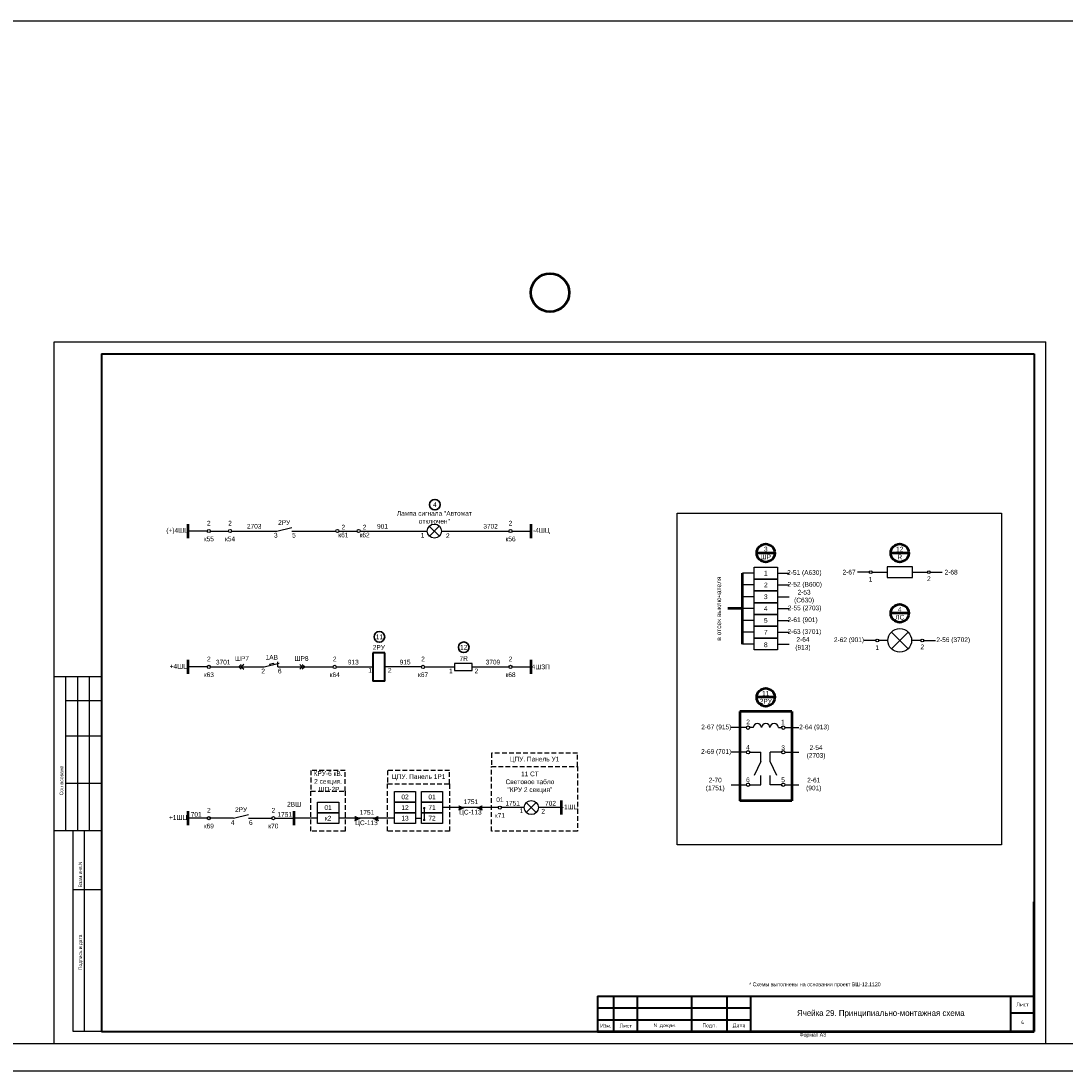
# Model space of a CAD drawing. Header units: millimetres. Extents: x 4897 to 12009, y -3017 to 2708.
# Tile 14 of 86: x 6491 to 6934, y -1896 to -1452. Entities that reach past the tile are written whole.
import ezdxf
from ezdxf.enums import TextEntityAlignment as Align

# ---------------------------------------------------------------- set-up
doc = ezdxf.new("R2010")
doc.units = ezdxf.units.MM
doc.linetypes.add('JIS_02_2.0', pattern=[3, 2, -1])
doc.layers.add('основная 0.5', color=7, linetype='Continuous', lineweight=50)
doc.styles.add('SIMPLEX', font='txt', dxfattribs={"height": 5})

msp = doc.modelspace()

# ---------------------------------------------------------------- hatches: boundary and pattern name
h = msp.add_hatch(color=256)
h.dxf.hatch_style = 1
h.paths.add_polyline_path([(6676.72, -1783.86), (6679.06, -1784.86), (6676.72, -1785.86)])
h = msp.add_hatch(color=256)
h.dxf.hatch_style = 1
h.paths.add_polyline_path([(6686.7, -1785.86), (6684.36, -1784.86), (6686.7, -1783.86)])
h = msp.add_hatch(color=256)
h.dxf.hatch_style = 1
h.paths.add_polyline_path([(6632.71, -1788.36), (6635.05, -1789.36), (6632.71, -1790.36)])
h = msp.add_hatch(color=256)
h.dxf.hatch_style = 1
h.paths.add_polyline_path([(6642.7, -1790.36), (6640.35, -1789.36), (6642.7, -1788.36)])

# ---------------------------------------------------------------- linework, layer by layer
for p, q in [((6505.4, -1884.76), (6505.4, -1587.71)), ((6505.4, -1587.71), (6925.41, -1587.71)), ((6505.4, -1884.76), (6505.4, -1587.71)), ((6925.41, -1884.76), (6925.41, -1587.71)), ((6925.41, -1884.76), (6925.41, -1587.71)), ((6570.22, -1667.8), (6562.15, -1667.8)), ((6571.55, -1667.8), (6579.2, -1667.8)), ((6580.53, -1667.8), (6599.64, -1667.8)), ((6605.99, -1667.8), (6624.69, -1667.8)), ((6626.01, -1667.8), (6633.67, -1667.8)), ((6634.99, -1667.8), (6663.41, -1667.8)), ((6669.41, -1667.8), (6698.02, -1667.8)), ((6699.34, -1667.8), (6707.42, -1667.8)), ((6868.95, -1682.94), (6858.12, -1682.94)), ((6801.79, -1685.61), (6796.95, -1685.61)), ((6811.79, -1685.61), (6816.64, -1685.61)), ((6850.6, -1685.2), (6845.6, -1685.2)), ((6851.8, -1685.2), (6858.12, -1685.2)), ((6868.95, -1685.2), (6875.27, -1685.2)), ((6876.46, -1685.2), (6881.46, -1685.2)), ((6801.79, -1690.61), (6796.95, -1690.61)), ((6811.79, -1690.61), (6816.64, -1690.61)), ((6801.79, -1695.61), (6796.95, -1695.61)), ((6811.79, -1695.61), (6816.64, -1695.61)), ((6801.79, -1700.61), (6796.95, -1700.61)), ((6811.79, -1700.61), (6816.64, -1700.61)), ((6801.79, -1705.61), (6796.95, -1705.61)), ((6811.79, -1705.61), (6816.64, -1705.61)), ((6801.79, -1710.61), (6796.95, -1710.61)), ((6811.79, -1710.61), (6816.64, -1710.61)), ((6801.79, -1715.61), (6796.95, -1715.61)), ((6811.79, -1715.61), (6816.64, -1715.61)), ((6853.42, -1714.09), (6848.42, -1714.09)), ((6858.53, -1714.09), (6854.61, -1714.09)), ((6872.46, -1714.09), (6868.53, -1714.09)), ((6873.65, -1714.09), (6878.65, -1714.09)), ((6596.55, -1724.14), (6596.7, -1724.74)), ((6598.25, -1723.72), (6598.4, -1724.33)), ((6570.22, -1725.3), (6562.15, -1725.3)), ((6571.55, -1725.3), (6594.38, -1725.3)), ((6600.17, -1725.3), (6623.56, -1725.3)), ((6624.89, -1725.3), (6640.42, -1725.3)), ((6660.95, -1725.3), (6645.42, -1725.3)), ((6662.28, -1725.3), (6674.94, -1725.3)), ((6682.48, -1725.3), (6698.02, -1725.3)), ((6699.34, -1725.3), (6707.42, -1725.3)), ((6525.4, -1729.52), (6505.4, -1729.52)), ((6510.4, -1794.52), (6510.4, -1729.52)), ((6515.4, -1794.52), (6515.4, -1729.52)), ((6520.4, -1794.52), (6520.4, -1729.52)), ((6510.4, -1739.52), (6525.4, -1739.52)), ((6798.57, -1751.03), (6792.15, -1751.03)), ((6801.43, -1751.03), (6800.01, -1751.03)), ((6812.11, -1751.03), (6813.45, -1751.03)), ((6814.89, -1751.03), (6820.79, -1751.03)), ((6510.4, -1754.52), (6525.4, -1754.52)), ((6798.57, -1761.43), (6792.15, -1761.43)), ((6800.01, -1761.43), (6804.68, -1761.43)), ((6804.68, -1765.33), (6804.68, -1761.43)), ((6813.45, -1761.43), (6808.63, -1761.43)), ((6808.63, -1765.33), (6808.63, -1761.43)), ((6814.89, -1761.43), (6820.79, -1761.43)), ((6804.68, -1765.33), (6801.92, -1771.29)), ((6811.39, -1771.29), (6808.63, -1765.33)), ((6804.68, -1775.19), (6804.68, -1771.29)), ((6808.63, -1775.19), (6808.63, -1771.29)), ((6510.4, -1774.52), (6525.4, -1774.52)), ((6792.15, -1775.19), (6798.57, -1775.19)), ((6800.01, -1775.19), (6804.68, -1775.19)), ((6813.45, -1775.19), (6808.63, -1775.19)), ((6814.89, -1775.19), (6820.79, -1775.19)), ((6676.72, -1785.86), (6679.06, -1784.86)), ((6684.36, -1784.86), (6686.7, -1785.86)), ((6570.22, -1789.36), (6562.15, -1789.36)), ((6581.38, -1789.36), (6571.55, -1789.36)), ((6587.73, -1789.36), (6597.56, -1789.36)), ((6598.93, -1789.36), (6607, -1789.36)), ((6616.91, -1789.36), (6607, -1789.36)), ((6632.71, -1790.36), (6635.05, -1789.36)), ((6640.35, -1789.36), (6642.7, -1790.36)), ((6505.4, -1794.52), (6525.4, -1794.52)), ((6513.4, -1879.71), (6513.4, -1794.52)), ((6518.27, -1879.71), (6518.27, -1794.52)), ((6513.4, -1819.52), (6525.4, -1819.52)), ((6525.4, -1879.71), (6513.4, -1879.71)), ((6505.4, -1884.76), (6925.41, -1884.76))]:
    msp.add_line(p, q)
at = {"lineweight": 40}
for p, q in [((6525.4, -1592.71), (6920.49, -1592.71)), ((6920.49, -1592.71), (6920.49, -1879.71)), ((6645.42, -1719.3), (6640.42, -1719.3)), ((6640.42, -1719.3), (6640.42, -1731.3)), ((6645.42, -1731.3), (6645.42, -1719.3)), ((6645.42, -1731.3), (6640.42, -1731.3)), ((6735.49, -1864.72), (6800.49, -1864.72)), ((6910.49, -1864.71), (6910.49, -1879.71)), ((6735.49, -1869.72), (6800.49, -1869.72)), ((6735.49, -1874.72), (6800.49, -1874.72)), ((6910.49, -1871.71), (6920.49, -1871.71)), ((6525.4, -1879.71), (6920.49, -1879.71))]:
    msp.add_line(p, q, dxfattribs=at)
at = {"linetype": 'Continuous', "lineweight": 40}
msp.add_line((6525.4, -1592.71), (6525.4, -1879.71), dxfattribs=at)
at = {"color": 1, "lineweight": 50}
for p, q in [((6562.15, -1670.8), (6562.15, -1664.8)), ((6562.15, -1728.3), (6562.15, -1722.3))]:
    msp.add_line(p, q, dxfattribs=at)
at = {"color": 7}
for p, q in [((6599.64, -1667.8), (6605.99, -1666.28)), ((6858.12, -1682.94), (6858.12, -1687.45)), ((6868.95, -1687.45), (6868.95, -1682.94)), ((6858.12, -1687.45), (6868.95, -1687.45)), ((6594.38, -1725.3), (6600.73, -1723.78)), ((6596.55, -1724.14), (6598.25, -1723.72)), ((6600.17, -1725.3), (6600.17, -1723.2)), ((6662.11, -1785.11), (6662.11, -1790.11)), ((6693.5, -1784.86), (6669.92, -1784.86)), ((6693.5, -1784.86), (6669.92, -1784.86)), ((6693.5, -1784.86), (6693.01, -1784.86)), ((6704.46, -1784.86), (6694.83, -1784.86)), ((6704.46, -1784.86), (6694.83, -1784.86)), ((6697.27, -1784.86), (6694.83, -1784.86)), ((6720.09, -1784.86), (6710.46, -1784.86)), ((6581.38, -1789.36), (6587.73, -1787.84)), ((6649.49, -1789.36), (6625.91, -1789.36)), ((6658.49, -1789.36), (6660.92, -1789.36))]:
    msp.add_line(p, q, dxfattribs=at)
at = {"color": 2}
for p, q in [((6668.53, -1669.92), (6664.28, -1665.68)), ((6664.3, -1669.94), (6668.51, -1665.66)), ((6709.59, -1786.97), (6705.33, -1782.74)), ((6705.35, -1786.99), (6709.57, -1782.72))]:
    msp.add_line(p, q, dxfattribs=at)
at = {"color": 5, "lineweight": 50}
for p, q in [((6707.42, -1670.8), (6707.42, -1664.8)), ((6720.09, -1781.86), (6720.09, -1787.86))]:
    msp.add_line(p, q, dxfattribs=at)
at = {"lineweight": 50}
for p, q in [((6810.62, -1677.08), (6802.97, -1677.08)), ((6867.36, -1677.08), (6859.71, -1677.08)), ((6796.95, -1715.61), (6796.95, -1685.61)), ((6796.95, -1700.61), (6790.66, -1700.61)), ((6867.36, -1702.62), (6859.71, -1702.62)), ((6707.42, -1728.3), (6707.42, -1722.3)), ((6810.62, -1738.18), (6802.97, -1738.18)), ((6817.84, -1744.21), (6795.75, -1744.21)), ((6795.75, -1744.21), (6795.75, -1782.01)), ((6817.84, -1744.21), (6817.84, -1782.01)), ((6817.84, -1782.01), (6795.75, -1782.01)), ((6562.15, -1792.36), (6562.15, -1786.36)), ((6607, -1792.36), (6607, -1786.36))]:
    msp.add_line(p, q, dxfattribs=at)
at = {"color": 40, "true_color": 0xf8d731}
for p, q in [((6867.08, -1717.62), (6860, -1710.56)), ((6860.01, -1717.64), (6867.05, -1710.54)), ((6863.53, -1714.09), (6863.53, -1714.09))]:
    msp.add_line(p, q, dxfattribs=at)
at = {"linetype": 'Continuous'}
for p, q in [((6525.4, -1738.7), (6525.4, -1758.7)), ((6525.4, -1778.7), (6525.4, -1798.7))]:
    msp.add_line(p, q, dxfattribs=at)
at = {"color": 1}
for p, q in [((6477.29, -1884.76), (6505.4, -1884.76)), ((6925.41, -1884.76), (6953.52, -1884.76))]:
    msp.add_line(p, q, dxfattribs=at)
at = {"color": 2}
msp.add_lwpolyline([(5136.09, -1451.82), (7300.92, -1451.82), (7300.92, -1896.4), (5136.09, -1896.4)], close=True, dxfattribs=at)
for points in [[(6769.27, -1660.23), (6906.58, -1660.23), (6906.58, -1800.57), (6769.27, -1800.57)], [(6811.79, -1688.11), (6801.79, -1688.11), (6801.79, -1683.11), (6811.79, -1683.11)], [(6811.79, -1693.11), (6801.79, -1693.11), (6801.79, -1688.11), (6811.79, -1688.11)], [(6811.79, -1698.11), (6801.79, -1698.11), (6801.79, -1693.11), (6811.79, -1693.11)], [(6811.79, -1703.11), (6801.79, -1703.11), (6801.79, -1698.11), (6811.79, -1698.11)], [(6811.79, -1708.11), (6801.79, -1708.11), (6801.79, -1703.11), (6811.79, -1703.11)], [(6811.79, -1713.11), (6801.79, -1713.11), (6801.79, -1708.11), (6811.79, -1708.11)], [(6811.79, -1713.11), (6801.79, -1713.11), (6801.79, -1708.11), (6811.79, -1708.11)], [(6811.79, -1718.11), (6801.79, -1718.11), (6801.79, -1713.11), (6811.79, -1713.11)]]:
    msp.add_lwpolyline(points, close=True)
for points in [[(6584.65, -1724.27), (6583.62, -1725.3), (6584.65, -1726.33)], [(6585.69, -1724.27), (6584.65, -1725.3), (6585.69, -1726.33)], [(6609.42, -1724.27), (6610.46, -1725.3), (6609.42, -1726.33)], [(6610.46, -1724.27), (6611.49, -1725.3), (6610.46, -1726.33)]]:
    msp.add_lwpolyline(points)
at = {"color": 7}
for points in [[(6682.48, -1723.8), (6674.94, -1723.8), (6674.94, -1726.8), (6682.48, -1726.8)], [(6658.49, -1782.61), (6649.49, -1782.61), (6649.49, -1778.11), (6658.49, -1778.11)], [(6669.92, -1782.61), (6660.92, -1782.61), (6660.92, -1778.11), (6669.92, -1778.11)], [(6625.91, -1787.11), (6616.91, -1787.11), (6616.91, -1782.61), (6625.91, -1782.61)], [(6658.49, -1787.11), (6649.49, -1787.11), (6649.49, -1782.61), (6658.49, -1782.61)], [(6669.92, -1787.11), (6660.92, -1787.11), (6660.92, -1782.61), (6669.92, -1782.61)], [(6625.91, -1791.61), (6616.91, -1791.61), (6616.91, -1787.11), (6625.91, -1787.11)], [(6658.49, -1791.61), (6649.49, -1791.61), (6649.49, -1787.11), (6658.49, -1787.11)], [(6669.92, -1791.61), (6660.92, -1791.61), (6660.92, -1787.11), (6669.92, -1787.11)]]:
    msp.add_lwpolyline(points, close=True, dxfattribs=at)
at = {"color": 32, "linetype": 'JIS_02_2.0', "true_color": 0xcd6928}
for points in [[(6727.07, -1761.78), (6727.07, -1761.78), (6690.57, -1761.78), (6690.57, -1767.47), (6727.07, -1767.47), (6727.07, -1761.78)], [(6628.68, -1769.18), (6628.68, -1769.18), (6614.14, -1769.18), (6614.14, -1777.87), (6628.68, -1777.87), (6628.68, -1769.18)], [(6672.87, -1769.18), (6672.87, -1769.18), (6646.62, -1769.18), (6646.62, -1774.87), (6672.87, -1774.87), (6672.87, -1769.18)]]:
    msp.add_lwpolyline(points, dxfattribs=at)
for points in [[(6690.57, -1767.47), (6727.07, -1767.47), (6727.07, -1794.85), (6690.57, -1794.85)], [(6614.14, -1777.87), (6628.68, -1777.87), (6628.68, -1794.85), (6614.14, -1794.85)], [(6646.62, -1774.87), (6672.87, -1774.87), (6672.87, -1794.85), (6646.62, -1794.85)]]:
    msp.add_lwpolyline(points, close=True, dxfattribs=at)
at = {"color": 7, "const_width": 0.45}
for points in [[(6662.11, -1784.83, 1), (6662.11, -1785.38, 1)], [(6662.11, -1789.83, 1), (6662.11, -1790.38, 1)]]:
    msp.add_lwpolyline(points, format="xyb", close=True, dxfattribs=at)
at = {"color": 3, "lineweight": 50}
msp.add_circle((6715.4, -1566.84), 8.12, dxfattribs=at)
at = {"lineweight": 30}
for centre in [(6666.62, -1656.61), (6643.13, -1712.58), (6678.86, -1717)]:
    msp.add_circle(centre, 2.25, dxfattribs=at)
for centre, radius in [((6570.89, -1667.8), 0.663), ((6579.87, -1667.8), 0.663), ((6625.35, -1667.8), 0.663), ((6634.33, -1667.8), 0.663), ((6666.41, -1667.8), 3), ((6698.68, -1667.8), 0.663), ((6851.2, -1685.2), 0.599), ((6875.87, -1685.2), 0.599), ((6854.02, -1714.09), 0.599), ((6873.05, -1714.09), 0.599), ((6570.89, -1725.3), 0.663), ((6624.22, -1725.3), 0.663), ((6661.62, -1725.3), 0.663), ((6698.68, -1725.3), 0.663), ((6799.29, -1751.03), 0.719), ((6814.17, -1751.03), 0.719), ((6799.29, -1761.43), 0.719), ((6814.17, -1761.43), 0.719), ((6799.29, -1775.19), 0.719), ((6814.17, -1775.19), 0.719), ((6707.46, -1784.86), 3), ((6570.89, -1789.36), 0.663), ((6598.22, -1789.36), 0.663)]:
    msp.add_circle(centre, radius)
at = {"lineweight": 50}
for centre in [(6806.79, -1677.08), (6863.53, -1677.08), (6863.53, -1702.62), (6806.79, -1738.18)]:
    msp.add_circle(centre, 3.82, dxfattribs=at)
at = {"color": 7}
for centre, radius in [((6863.53, -1714.09), 5), ((6694.16, -1784.86), 0.663)]:
    msp.add_circle(centre, radius, dxfattribs=at)
for centre in [(6803.21, -1751.03), (6806.77, -1751.03), (6810.33, -1751.03)]:
    msp.add_arc(centre, 1.78, 0, 180)
at = {"layer": 'основная 0.5', "color": 0}
for p, q in [((6920.49, -1879.71), (6920.49, -1824.71)), ((6735.49, -1879.71), (6920.49, -1879.71))]:
    msp.add_line(p, q, dxfattribs=at)
at = {"layer": 'основная 0.5', "lineweight": 40}
for p, q in [((6735.49, -1864.72), (6735.49, -1879.71)), ((6742.49, -1879.71), (6742.49, -1864.72)), ((6752.49, -1879.71), (6752.49, -1864.72)), ((6775.49, -1879.71), (6775.49, -1864.72)), ((6790.49, -1879.71), (6790.49, -1864.72)), ((6800.49, -1879.71), (6800.49, -1864.71)), ((6800.49, -1864.71), (6920.49, -1864.71))]:
    msp.add_line(p, q, dxfattribs=at)

# ---------------------------------------------------------------- texts
at = {"color": 7, "style": 'SIMPLEX'}
for s, p in [('3', (6598.49, -1670.54)), ('5', (6606.18, -1670.56)), ('1', (6660.68, -1670.56)), ('2', (6671.33, -1670.76)), ('2', (6593.14, -1728.06)), ('6', (6600.17, -1728.06)), ('1', (6638.44, -1727.75)), ('2', (6646.76, -1727.75)), ('1', (6702.54, -1787.21)), ('2', (6711.74, -1787.41)), ('4', (6580.23, -1792.18)), ('6', (6587.92, -1792.2))]:
    msp.add_text(s, height=2, dxfattribs=at).set_placement(p)
at = {"linetype": 'Continuous', "style": 'SIMPLEX'}
for s, p in [('Согласовано', (6509.23, -1779.65)), ('Взам.инв.N', (6517.23, -1818.65)), ('Подпись и дата', (6517.23, -1853.65))]:
    msp.add_text(s, height=1.5, rotation=90, dxfattribs=at).set_placement(p)
at = {"color": 4, "style": 'SIMPLEX'}
for p in [(6681.67, -1787.79), (6637.66, -1792.29)]:
    msp.add_text('ЦС-113', height=2, dxfattribs=at).set_placement(p, align=Align.CENTER)
at = {"char_height": 2, "attachment_point": 5, "style": 'SIMPLEX'}
for s, insert, width in [('4', (6666.62, -1656.61), 4.3874), ('12\\PR', (6863.53, -1677.08), 7.0866), ('2-51 (A630)', (6823.12, -1685.64), 13.7156), ('2-67', (6842.05, -1685.2), 7.4084), ('2-68', (6885.28, -1685.2), 7.9618), ('\\pt10;2-52 (B600)', (6823.27, -1690.64), 13.733), ('2-53 (C630)', (6823, -1695.64), 13.3102), ('2-55 (2703)', (6823.2, -1700.64), 14.7418), ('2-61 (901)', (6822.37, -1705.64), 15.1895), ('11', (6643.13, -1712.58), 4.3874), ('2-63 (3701)', (6823.13, -1710.64), 13.2215), ('2-56 (3702)', (6886.17, -1714.09), 13.2684), ('12', (6678.86, -1717), 4.3874), ('2-64 (913)', (6822.52, -1715.64), 10.4598), ('11\\P2РУ', (6806.79, -1738.18), 7.4485), ('2-67 (915)', (6785.81, -1751.03), 12.2129), ('2', (6799.29, -1748.6), 14.6163), ('1', (6814.04, -1748.64), 14.6163), ('2-64 (913)', (6827.29, -1751.03), 12.7987), ('2-69 (701) ', (6785.77, -1761.43), 12.8707), ('4', (6799.23, -1759.37), 14.6163), ('3', (6814.13, -1759.53), 14.6163), ('2-54 (2703)', (6828.07, -1761.43), 12.6577), ('2-70 (1751)', (6785.37, -1775.19), 12.3187), ('6', (6799.23, -1773.13), 14.6163), ('5', (6814.1, -1773.13), 14.6163), ('2-61 (901)', (6827.09, -1775.19), 11.0591)]:
    msp.add_mtext(s, dxfattribs=dict(at, insert=insert, width=width))
at = {"color": 7, "char_height": 2, "attachment_point": 5, "style": 'SIMPLEX'}
for s, insert, width in [('Лампа сигнала "Автомат отключен"', (6666.41, -1661.99), 39.5584), ('(+)4ШЦ', (6557.69, -1667.8), 8.9126), ('2\\P\\Pк55', (6570.89, -1667.8), 4.4105), ('2\\P\\Pк54', (6579.87, -1667.8), 4.4105), ('\\pt6;2703', (6590.11, -1665.79), 6.6158), ('2РУ', (6602.81, -1664.2), 3.0895), ('2\\Pк61', (6627.87, -1667.8), 3.0895), ('2\\Pк62', (6636.85, -1667.8), 3.0895), ('\\pt6;901', (6644.46, -1665.79), 6.6158), ('\\pt6;3702', (6690.22, -1665.79), 6.6158), ('2\\P\\Pк56', (6698.68, -1667.8), 3.0895), ('-4ШЦ', (6711.76, -1667.8), 8.683), ('3\\PШР', (6806.79, -1677.08), 4.7988), ('1', (6851.2, -1688.21), 13.1618), ('2', (6875.87, -1687.94), 13.1618), ('4\\PЛС', (6863.53, -1702.62), 6.0775), ('2РУ', (6642.92, -1717.05), 3.0895), ('2-62 (901)', (6842.02, -1714.09), 12.5527), ('1', (6854.02, -1717.11), 13.1618), ('2', (6873.05, -1716.83), 13.1618), ('1АВ', (6597.55, -1721.24), 3.0895), ('ШР8', (6610.17, -1721.76), 3.0895), ('+4ШЦ', (6558.19, -1725.3), 7.9259), ('2\\P\\Pк63', (6570.89, -1725.3), 3.0895), ('\\pt6;3701', (6576.98, -1723.29), 6.6158), ('ШР7', (6584.94, -1721.76), 3.0895), ('2\\P\\Pк64', (6624.22, -1725.3), 3.0895), ('\\pt6;913', (6632.08, -1723.29), 6.6158), ('\\pt6;915', (6654.04, -1723.29), 6.6158), ('2\\P\\Pк67', (6661.62, -1725.3), 5.1001), ('7R', (6678.84, -1721.76), 3.0895), ('\\pt6;3709', (6691.23, -1723.29), 6.6158), ('2\\P\\Pк68', (6698.68, -1725.3), 3.0895), ('4ШЗП', (6711.49, -1725.3), 8.1433), ('1', (6673.45, -1727), 3.0895), ('2', (6684.19, -1727), 3.0895), ('{\\C256;ЦПУ. Панель У1}', (6708.82, -1764.62), 36.5002), ('{\\C256;КРУ-6 кВ. \\P2 секция.\\P ШП-2Р}', (6621.41, -1773.76), 14.5393), ('\\P\\P11 СТ\\PСветовое табло "КРУ 2 секция"', (6706.88, -1770.9), 20.9094), ('{\\C256;ЦПУ. Панель 1Р1}', (6659.75, -1772.03), 26.2508), ('2ВШ', (6607, -1783.44), 7.3438), ('02', (6653.99, -1780.36), 3.0895), ('01', (6665.42, -1780.36), 3.0895), ('1751', (6681.89, -1782.41), 3.0895), ('01\\P\\Pк71', (6694.16, -1784.86), 3.0895), ('1751', (6699.56, -1783.04), 3.0895), ('702', (6715.61, -1783.04), 3.0895), ('\\pt6;701', (6565.54, -1787.76), 6.6158), ('2\\P\\Pк69', (6570.89, -1789.36), 3.0895), ('2РУ', (6584.55, -1785.75), 3.0895), ('2\\P\\Pк70', (6598.22, -1789.36), 4.2649), ('\\pt6;1751', (6603.06, -1787.76), 6.6158), ('01', (6621.41, -1784.86), 3.0895), ('1751', (6637.88, -1786.91), 3.0895), ('12', (6653.99, -1784.86), 3.0895), ('71', (6665.42, -1784.86), 3.0895), ('-1ШЦ', (6723.92, -1784.86), 7.5913), ('\\pt6;+1ШЦ', (6557.9, -1789.36), 8.4887), ('к2', (6621.41, -1789.36), 3.0895), ('13', (6653.99, -1789.36), 3.0895), ('72', (6665.42, -1789.36), 3.0895)]:
    msp.add_mtext(s, dxfattribs=dict(at, insert=insert, width=width))
at = {"char_height": 2, "attachment_point": 5, "rotation": 0, "style": 'SIMPLEX'}
for s, insert, width in [('1', (6806.79, -1685.61), 9.9996), ('2', (6806.79, -1690.61), 9.9996), ('3', (6806.79, -1695.61), 9.9996), ('4', (6806.79, -1700.61), 9.9996), ('5', (6806.79, -1705.61), 9.9996), ('7', (6806.79, -1710.61), 9.9996), ('8', (6806.79, -1715.96), 9.9995)]:
    msp.add_mtext(s, dxfattribs=dict(at, insert=insert, width=width))
at = {"color": 7, "insert": (6786.89, -1700.61), "char_height": 2, "width": 25.4968, "attachment_point": 5, "rotation": 90, "style": 'SIMPLEX'}
msp.add_mtext('в отсек выключателя ', dxfattribs=at)
at = {"lineweight": 35, "char_height": 1.6, "attachment_point": 5, "line_spacing_factor": 0.8, "style": 'SIMPLEX'}
for s, insert, width in [('\\pi-4.8,l6.4,t6.4;*^IСхемы выполнены на основании проект ВШ-12.1120', (6826.78, -1859.95), 185), ('{\\Fromans|c204;Лист}', (6915.49, -1868.21), 10), ('{\\Fromans|c204;4}', (6915.49, -1875.71), 10), ('{\\Fromans|c204;Изм.}', (6738.99, -1877.21), 7), ('{\\Fromans|c204;Лист}', (6747.49, -1877.21), 10), ('{\\Fromans|c0;N \\Fromans|c204;докум.}', (6763.99, -1877.21), 23), ('{\\Fromans|c204;Подп.}', (6782.99, -1877.21), 15), ('{\\Fromans|c204;Дата}', (6795.49, -1877.21), 10)]:
    msp.add_mtext(s, dxfattribs=dict(at, insert=insert, width=width))
at = {"color": 1, "lineweight": 35, "insert": (6855.49, -1872.21), "char_height": 2.5, "width": 110, "attachment_point": 5, "line_spacing_factor": 0.8, "style": 'SIMPLEX'}
msp.add_mtext('{\\C256;Ячейка 29. Принципиально-монтажная схема}', dxfattribs=at)
at = {"lineweight": 30, "insert": (6821.09, -1880.23), "char_height": 1.6, "attachment_point": 1, "style": 'SIMPLEX'}
msp.add_mtext_dynamic_manual_height_columns('Формат А3', width=45.8537, gutter_width=12.5, heights=[0], dxfattribs=at)

doc.saveas('drawing.dxf')
